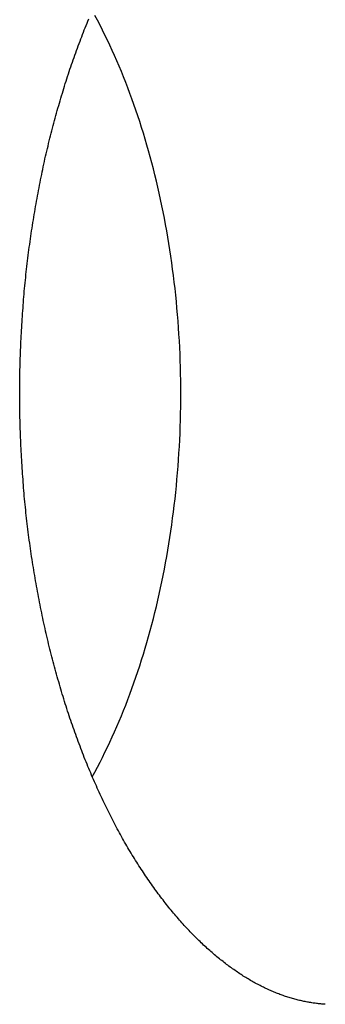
# Model space of a CAD drawing. Extents: x 637 to 3230, y 885 to 2745.
# Tile 148 of 151: x 3217.85 to 3220.62, y 2160.58 to 2169.48. Entities that reach past the tile are written whole.
import ezdxf

# ---------------------------------------------------------------- set-up
doc = ezdxf.new("R2010")
doc.units = 0
doc.layers.add('KF_GRAVIS_15_REAR', color=7, linetype='CONTINUOUS')

# ---------------------------------------------------------------- blocks, each defined once
blk = doc.blocks.new('KF_GRAVIS_15_REAR')
at = {"layer": 'KF_GRAVIS_15_REAR'}
for points in [[(199.177, -92.5235, 0), (199.167, -92.5228, 0), (199.157, -92.522, 0), (199.146, -92.5212, 0), (199.136, -92.5203, 0), (199.126, -92.5193, 0), (199.116, -92.5182, 0), (199.106, -92.5171, 0), (199.096, -92.5159, 0), (199.086, -92.5146, 0), (199.076, -92.5132, 0), (199.066, -92.5117, 0), (199.055, -92.5102, 0), (199.045, -92.5086, 0), (199.035, -92.5069, 0), (199.025, -92.5051, 0), (199.015, -92.5033, 0), (199.004, -92.5013, 0), (198.994, -92.4993, 0), (198.984, -92.4972, 0), (198.974, -92.495, 0), (198.963, -92.4927, 0), (198.953, -92.4904, 0), (198.943, -92.488, 0), (198.932, -92.4855, 0), (198.922, -92.4829, 0), (198.912, -92.4802, 0), (198.901, -92.4774, 0), (198.891, -92.4746, 0), (198.881, -92.4716, 0), (198.87, -92.4686, 0), (198.86, -92.4655, 0), (198.849, -92.4623, 0), (198.839, -92.459, 0), (198.828, -92.4557, 0), (198.818, -92.4522, 0), (198.808, -92.4487, 0), (198.797, -92.445, 0), (198.787, -92.4413, 0), (198.776, -92.4375, 0), (198.766, -92.4336, 0), (198.755, -92.4297, 0), (198.745, -92.4256, 0), (198.734, -92.4214, 0), (198.724, -92.4172, 0), (198.713, -92.4129, 0), (198.702, -92.4084, 0), (198.692, -92.4039, 0), (198.681, -92.3993, 0), (198.671, -92.3946, 0), (198.66, -92.3898, 0), (198.649, -92.3849, 0), (198.639, -92.38, 0), (198.628, -92.3749, 0), (198.618, -92.3698, 0), (198.607, -92.3645, 0), (198.596, -92.3592, 0), (198.586, -92.3537, 0), (198.575, -92.3482, 0), (198.564, -92.3426, 0), (198.554, -92.3369, 0), (198.543, -92.331, 0), (198.532, -92.3251, 0), (198.521, -92.3191, 0), (198.511, -92.313, 0), (198.5, -92.3068, 0), (198.489, -92.3005, 0), (198.479, -92.2942, 0), (198.468, -92.2877, 0), (198.457, -92.2811, 0), (198.446, -92.2744, 0), (198.435, -92.2676, 0), (198.425, -92.2607, 0), (198.414, -92.2538, 0), (198.403, -92.2467, 0), (198.392, -92.2395, 0), (198.381, -92.2323, 0), (198.371, -92.2249, 0), (198.36, -92.2174, 0), (198.349, -92.2098, 0), (198.338, -92.2022, 0), (198.327, -92.1944, 0), (198.316, -92.1865, 0), (198.305, -92.1785, 0), (198.295, -92.1705, 0), (198.284, -92.1623, 0), (198.273, -92.154, 0), (198.262, -92.1456, 0), (198.251, -92.1371, 0), (198.24, -92.1285, 0), (198.229, -92.1198, 0), (198.218, -92.111, 0), (198.207, -92.1021, 0), (198.196, -92.0931, 0), (198.185, -92.084, 0), (198.175, -92.0748, 0), (198.164, -92.0655, 0), (198.153, -92.056, 0), (198.142, -92.0465, 0), (198.131, -92.0369, 0), (198.12, -92.0271, 0), (198.109, -92.0173, 0), (198.098, -92.0073, 0), (198.087, -91.9972, 0), (198.076, -91.987, 0), (198.065, -91.9767, 0), (198.054, -91.9664, 0), (198.043, -91.9559, 0), (198.032, -91.9453, 0), (198.021, -91.9346, 0), (198.01, -91.9237, 0), (197.999, -91.9128, 0), (197.988, -91.9018, 0), (197.977, -91.8907, 0), (197.966, -91.8794, 0), (197.955, -91.8681, 0), (197.944, -91.8567, 0), (197.934, -91.8451, 0), (197.923, -91.8335, 0), (197.912, -91.8217, 0), (197.901, -91.8099, 0), (197.89, -91.7979, 0), (197.879, -91.7859, 0), (197.868, -91.7737, 0), (197.858, -91.7615, 0), (197.847, -91.7491, 0), (197.836, -91.7366, 0), (197.825, -91.7241, 0), (197.814, -91.7114, 0), (197.804, -91.6986, 0), (197.793, -91.6858, 0), (197.782, -91.6728, 0), (197.771, -91.6597, 0), (197.761, -91.6466, 0), (197.75, -91.6333, 0), (197.739, -91.6199, 0), (197.729, -91.6065, 0), (197.718, -91.5929, 0), (197.708, -91.5792, 0), (197.697, -91.5655, 0), (197.686, -91.5516, 0), (197.676, -91.5376, 0), (197.665, -91.5236, 0), (197.655, -91.5094, 0), (197.644, -91.4951, 0), (197.634, -91.4808, 0), (197.624, -91.4663, 0), (197.613, -91.4518, 0), (197.603, -91.4371, 0), (197.592, -91.4224, 0), (197.582, -91.4076, 0), (197.572, -91.3926, 0), (197.561, -91.3776, 0), (197.551, -91.3625, 0), (197.541, -91.3472, 0), (197.531, -91.3319, 0), (197.521, -91.3165, 0), (197.51, -91.301, 0), (197.5, -91.2854, 0), (197.49, -91.2697, 0), (197.48, -91.2539, 0), (197.47, -91.238, 0), (197.46, -91.222, 0), (197.45, -91.2059, 0), (197.44, -91.1898, 0), (197.43, -91.1735, 0), (197.42, -91.1571, 0), (197.41, -91.1407, 0), (197.4, -91.1242, 0), (197.391, -91.1075, 0), (197.381, -91.0908, 0), (197.371, -91.074, 0), (197.361, -91.0571, 0), (197.352, -91.0401, 0), (197.342, -91.023, 0), (197.333, -91.0058, 0), (197.323, -90.9885, 0), (197.313, -90.9711, 0), (197.304, -90.9537, 0), (197.294, -90.9362, 0), (197.285, -90.9185, 0), (197.276, -90.9008, 0), (197.266, -90.883, 0), (197.257, -90.8651, 0), (197.248, -90.8471, 0), (197.238, -90.8291, 0), (197.229, -90.8109, 0), (197.22, -90.7927, 0), (197.211, -90.7744, 0), (197.202, -90.756, 0), (197.193, -90.7375, 0), (197.184, -90.719, 0), (197.175, -90.7003, 0), (197.166, -90.6816, 0), (197.157, -90.6628, 0), (197.148, -90.6439, 0), (197.139, -90.6249, 0), (197.131, -90.6059, 0), (197.122, -90.5868, 0), (197.113, -90.5676, 0), (197.105, -90.5483, 0), (197.096, -90.5289, 0), (197.087, -90.5095, 0), (197.079, -90.4899, 0), (197.07, -90.4703, 0), (197.062, -90.4507, 0), (197.054, -90.4309, 0), (197.045, -90.4111, 0), (197.037, -90.3912, 0), (197.029, -90.3712, 0), (197.021, -90.3512, 0), (197.012, -90.331, 0), (197.004, -90.3108, 0), (196.996, -90.2906, 0), (196.988, -90.2702, 0), (196.98, -90.2498, 0), (196.972, -90.2293, 0), (196.964, -90.2088, 0), (196.957, -90.1881, 0), (196.949, -90.1674, 0), (196.941, -90.1467, 0), (196.933, -90.1258, 0), (196.926, -90.1049, 0), (196.918, -90.0839, 0), (196.91, -90.0629, 0), (196.903, -90.0418, 0), (196.896, -90.0206, 0), (196.888, -89.9994, 0), (196.881, -89.9781, 0), (196.873, -89.9567, 0), (196.866, -89.9352, 0), (196.859, -89.9137, 0), (196.852, -89.8921, 0), (196.845, -89.8705, 0), (196.838, -89.8488, 0), (196.831, -89.827, 0), (196.824, -89.8052, 0), (196.817, -89.7833, 0), (196.81, -89.7614, 0), (196.803, -89.7393, 0), (196.796, -89.7173, 0), (196.79, -89.6951, 0), (196.783, -89.6729, 0), (196.777, -89.6507, 0), (196.77, -89.6284, 0), (196.764, -89.606, 0), (196.757, -89.5836, 0), (196.751, -89.5611, 0), (196.745, -89.5385, 0), (196.738, -89.5159, 0), (196.732, -89.4933, 0), (196.726, -89.4706, 0), (196.72, -89.4478, 0), (196.714, -89.425, 0), (196.708, -89.4021, 0), (196.702, -89.3792, 0), (196.696, -89.3562, 0), (196.69, -89.3332, 0), (196.685, -89.3101, 0), (196.679, -89.287, 0), (196.673, -89.2638, 0), (196.668, -89.2406, 0), (196.662, -89.2173, 0), (196.657, -89.1939, 0), (196.651, -89.1706, 0), (196.646, -89.1471, 0), (196.641, -89.1237, 0), (196.635, -89.1001, 0), (196.63, -89.0766, 0), (196.625, -89.053, 0), (196.62, -89.0293, 0), (196.615, -89.0056, 0), (196.61, -88.9819, 0), (196.605, -88.9581, 0), (196.6, -88.9342, 0), (196.595, -88.9104, 0), (196.591, -88.8865, 0), (196.586, -88.8625, 0), (196.581, -88.8385, 0), (196.577, -88.8145, 0), (196.572, -88.7904, 0), (196.568, -88.7663, 0), (196.564, -88.7421, 0), (196.559, -88.7179, 0), (196.555, -88.6937, 0), (196.551, -88.6694, 0), (196.547, -88.6451, 0), (196.543, -88.6208, 0), (196.539, -88.5964, 0), (196.535, -88.572, 0), (196.531, -88.5475, 0), (196.527, -88.5231, 0), (196.523, -88.4985, 0), (196.519, -88.474, 0), (196.516, -88.4494, 0), (196.512, -88.4248, 0), (196.509, -88.4002, 0), (196.505, -88.3755, 0), (196.502, -88.3508, 0), (196.498, -88.3261, 0), (196.495, -88.3013, 0), (196.492, -88.2765, 0), (196.489, -88.2517, 0), (196.486, -88.2269, 0), (196.483, -88.202, 0), (196.48, -88.1771, 0), (196.477, -88.1522, 0), (196.474, -88.1272, 0), (196.471, -88.1022, 0), (196.468, -88.0772, 0), (196.466, -88.0522, 0), (196.463, -88.0272, 0), (196.461, -88.0021, 0), (196.458, -87.977, 0), (196.456, -87.9519, 0), (196.453, -87.9268, 0), (196.451, -87.9016, 0), (196.449, -87.8764, 0), (196.447, -87.8512, 0), (196.445, -87.826, 0), (196.443, -87.8008, 0), (196.441, -87.7755, 0), (196.439, -87.7503, 0), (196.437, -87.725, 0), (196.435, -87.6997, 0), (196.433, -87.6744, 0), (196.432, -87.6491, 0), (196.43, -87.6237, 0), (196.429, -87.5984, 0), (196.427, -87.573, 0), (196.426, -87.5476, 0), (196.424, -87.5222, 0), (196.423, -87.4968, 0), (196.422, -87.4714, 0), (196.421, -87.446, 0), (196.42, -87.4206, 0), (196.419, -87.3951, 0), (196.418, -87.3697, 0), (196.417, -87.3442, 0), (196.416, -87.3187, 0), (196.415, -87.2933, 0), (196.415, -87.2678, 0), (196.414, -87.2423, 0), (196.413, -87.2168, 0), (196.413, -87.1913, 0), (196.412, -87.1658, 0), (196.412, -87.1403, 0), (196.412, -87.1148, 0), (196.411, -87.0893, 0), (196.411, -87.0638, 0), (196.411, -87.0383, 0), (196.411, -87.0128, 0), (196.411, -86.9872, 0), (196.411, -86.9617, 0), (196.411, -86.9362, 0), (196.411, -86.9107, 0), (196.412, -86.8852, 0), (196.412, -86.8597, 0), (196.412, -86.8342, 0), (196.413, -86.8087, 0), (196.413, -86.7832, 0), (196.414, -86.7577, 0), (196.414, -86.7322, 0), (196.415, -86.7067, 0), (196.416, -86.6813, 0), (196.417, -86.6558, 0), (196.418, -86.6303, 0), (196.419, -86.6049, 0), (196.42, -86.5794, 0), (196.421, -86.554, 0), (196.422, -86.5286, 0), (196.423, -86.5032, 0), (196.424, -86.4778, 0), (196.426, -86.4524, 0), (196.427, -86.427, 0), (196.429, -86.4016, 0), (196.43, -86.3763, 0), (196.432, -86.3509, 0), (196.433, -86.3256, 0), (196.435, -86.3003, 0), (196.437, -86.275, 0), (196.439, -86.2497, 0), (196.441, -86.2245, 0), (196.443, -86.1992, 0), (196.445, -86.174, 0), (196.447, -86.1488, 0), (196.449, -86.1236, 0), (196.451, -86.0984, 0), (196.453, -86.0733, 0), (196.456, -86.0481, 0), (196.458, -86.023, 0), (196.461, -85.9979, 0), (196.463, -85.9729, 0), (196.466, -85.9478, 0), (196.468, -85.9228, 0), (196.471, -85.8978, 0), (196.474, -85.8728, 0), (196.477, -85.8479, 0), (196.48, -85.8229, 0), (196.483, -85.798, 0), (196.486, -85.7732, 0), (196.489, -85.7483, 0), (196.492, -85.7235, 0), (196.495, -85.6987, 0), (196.498, -85.674, 0), (196.502, -85.6492, 0), (196.505, -85.6245, 0), (196.509, -85.5998, 0), (196.512, -85.5752, 0), (196.516, -85.5506, 0), (196.519, -85.526, 0), (196.523, -85.5015, 0), (196.527, -85.477, 0), (196.531, -85.4525, 0), (196.535, -85.428, 0), (196.539, -85.4036, 0), (196.543, -85.3792, 0), (196.547, -85.3549, 0), (196.551, -85.3306, 0), (196.555, -85.3063, 0), (196.559, -85.2821, 0), (196.564, -85.2579, 0), (196.568, -85.2337, 0), (196.572, -85.2096, 0), (196.577, -85.1855, 0), (196.581, -85.1615, 0), (196.586, -85.1375, 0), (196.591, -85.1135, 0), (196.595, -85.0896, 0), (196.6, -85.0657, 0), (196.605, -85.0419, 0), (196.61, -85.0181, 0), (196.615, -84.9944, 0), (196.62, -84.9707, 0), (196.625, -84.947, 0), (196.63, -84.9234, 0), (196.635, -84.8998, 0), (196.64, -84.8763, 0), (196.646, -84.8528, 0), (196.651, -84.8294, 0), (196.657, -84.806, 0), (196.662, -84.7827, 0), (196.668, -84.7594, 0), (196.673, -84.7362, 0), (196.679, -84.713, 0), (196.684, -84.6899, 0), (196.69, -84.6668, 0), (196.696, -84.6438, 0), (196.702, -84.6208, 0), (196.708, -84.5979, 0), (196.714, -84.575, 0), (196.72, -84.5522, 0), (196.726, -84.5294, 0), (196.732, -84.5067, 0), (196.738, -84.4841, 0), (196.745, -84.4615, 0), (196.751, -84.4389, 0), (196.757, -84.4164, 0), (196.764, -84.394, 0), (196.77, -84.3717, 0), (196.777, -84.3493, 0), (196.783, -84.3271, 0), (196.79, -84.3049, 0), (196.797, -84.2828, 0), (196.803, -84.2607, 0), (196.81, -84.2387, 0), (196.817, -84.2167, 0), (196.824, -84.1948, 0), (196.831, -84.173, 0), (196.838, -84.1512, 0), (196.845, -84.1295, 0), (196.852, -84.1079, 0), (196.859, -84.0863, 0), (196.866, -84.0648, 0), (196.874, -84.0434, 0), (196.881, -84.022, 0), (196.888, -84.0007, 0), (196.896, -83.9794, 0), (196.903, -83.9582, 0), (196.911, -83.9371, 0), (196.918, -83.9161, 0), (196.926, -83.8951, 0), (196.933, -83.8742, 0), (196.941, -83.8534, 0), (196.949, -83.8326, 0), (196.957, -83.8119, 0), (196.964, -83.7912, 0), (196.972, -83.7707, 0), (196.98, -83.7502, 0), (196.988, -83.7298, 0), (196.996, -83.7094, 0), (197.004, -83.6891, 0), (197.012, -83.6689, 0), (197.021, -83.6488, 0), (197.029, -83.6288, 0), (197.037, -83.6088, 0)], [(197.068, -90.4658, 0), (197.092, -90.4224, 0), (197.115, -90.3785, 0), (197.138, -90.3342, 0), (197.161, -90.2894, 0), (197.183, -90.2441, 0), (197.206, -90.1983, 0), (197.227, -90.1521, 0), (197.249, -90.1054, 0), (197.27, -90.0583, 0), (197.291, -90.0108, 0), (197.311, -89.9628, 0), (197.332, -89.9144, 0), (197.351, -89.8655, 0), (197.371, -89.8163, 0), (197.39, -89.7667, 0), (197.409, -89.7166, 0), (197.427, -89.6662, 0), (197.445, -89.6154, 0), (197.463, -89.5642, 0), (197.481, -89.5127, 0), (197.498, -89.4608, 0), (197.514, -89.4085, 0), (197.531, -89.3559, 0), (197.547, -89.303, 0), (197.562, -89.2497, 0), (197.578, -89.1961, 0), (197.593, -89.1422, 0), (197.607, -89.088, 0), (197.621, -89.0335, 0), (197.635, -88.9786, 0), (197.648, -88.9236, 0), (197.661, -88.8682, 0), (197.674, -88.8126, 0), (197.686, -88.7567, 0), (197.698, -88.7005, 0), (197.71, -88.6441, 0), (197.721, -88.5875, 0), (197.731, -88.5307, 0), (197.742, -88.4736, 0), (197.752, -88.4163, 0), (197.761, -88.3588, 0), (197.77, -88.3012, 0), (197.779, -88.2433, 0), (197.787, -88.1853, 0), (197.795, -88.1271, 0), (197.803, -88.0687, 0), (197.81, -88.0102, 0), (197.817, -87.9515, 0), (197.823, -87.8927, 0), (197.829, -87.8337, 0), (197.834, -87.7747, 0), (197.84, -87.7155, 0), (197.844, -87.6563, 0), (197.849, -87.5969, 0), (197.852, -87.5375, 0), (197.856, -87.4779, 0), (197.859, -87.4183, 0), (197.862, -87.3587, 0), (197.864, -87.299, 0), (197.866, -87.2392, 0), (197.867, -87.1795, 0), (197.868, -87.1197, 0), (197.869, -87.0598, 0), (197.869, -87, 0), (197.869, -86.9402, 0), (197.868, -86.8803, 0), (197.867, -86.8205, 0), (197.866, -86.7608, 0), (197.864, -86.701, 0), (197.862, -86.6413, 0), (197.859, -86.5817, 0), (197.856, -86.5221, 0), (197.852, -86.4625, 0), (197.849, -86.4031, 0), (197.844, -86.3437, 0), (197.84, -86.2845, 0), (197.834, -86.2253, 0), (197.829, -86.1663, 0), (197.823, -86.1073, 0), (197.817, -86.0485, 0), (197.81, -85.9898, 0), (197.803, -85.9313, 0), (197.795, -85.8729, 0), (197.787, -85.8147, 0), (197.779, -85.7567, 0), (197.77, -85.6988, 0), (197.761, -85.6412, 0), (197.752, -85.5837, 0), (197.742, -85.5264, 0), (197.731, -85.4693, 0), (197.721, -85.4125, 0), (197.71, -85.3559, 0), (197.698, -85.2995, 0), (197.686, -85.2433, 0), (197.674, -85.1874, 0), (197.661, -85.1318, 0), (197.648, -85.0764, 0), (197.635, -85.0214, 0), (197.621, -84.9665, 0), (197.607, -84.912, 0), (197.593, -84.8578, 0), (197.578, -84.8039, 0), (197.562, -84.7503, 0), (197.547, -84.697, 0), (197.531, -84.6441, 0), (197.514, -84.5915, 0), (197.498, -84.5392, 0), (197.481, -84.4873, 0), (197.463, -84.4358, 0), (197.445, -84.3846, 0), (197.427, -84.3338, 0), (197.409, -84.2834, 0), (197.39, -84.2333, 0), (197.371, -84.1837, 0), (197.351, -84.1345, 0), (197.332, -84.0856, 0), (197.311, -84.0372, 0), (197.291, -83.9892, 0), (197.27, -83.9417, 0), (197.249, -83.8946, 0), (197.227, -83.8479, 0), (197.206, -83.8017, 0), (197.183, -83.7559, 0), (197.161, -83.7106, 0), (197.138, -83.6658, 0), (197.115, -83.6215, 0), (197.092, -83.5776, 0)]]:
    blk.add_polyline3d(points, dxfattribs=at)

msp = doc.modelspace()

# ---------------------------------------------------------------- block references
at = {"layer": 'KF_GRAVIS_15_REAR'}
msp.add_blockref('KF_GRAVIS_15_REAR', (3021.4392, 2253.1013), dxfattribs=at)

doc.saveas('drawing.dxf')
